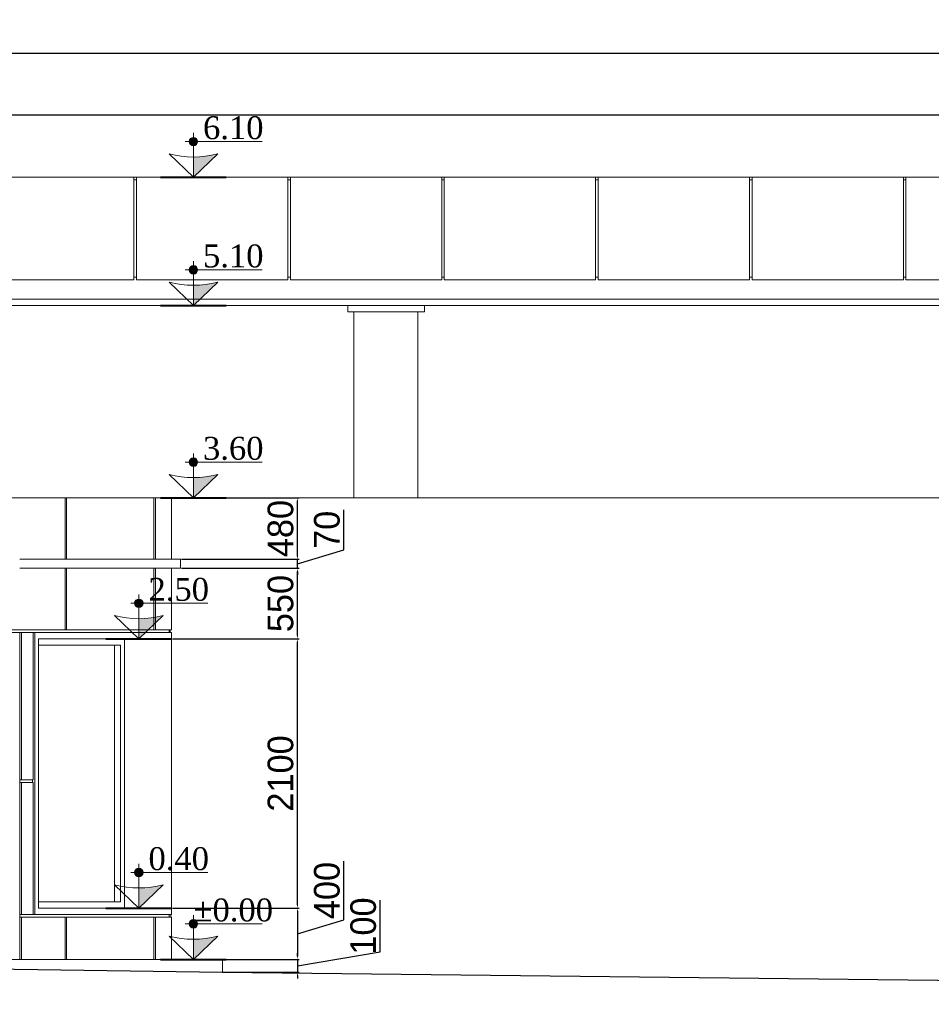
# Model space of a CAD drawing. Header units: feet. Extents: x 1820134 to 1866297, y 4865856 to 4906700.
# Tile 4 of 16: x 1828504 to 1835612, y 4866635 to 4874313. Entities that reach past the tile are written whole.
import ezdxf

# ---------------------------------------------------------------- set-up
doc = ezdxf.new("R2010")
doc.units = ezdxf.units.FT
doc.header["$MEASUREMENT"] = 0
doc.header["$PDMODE"] = 98
doc.header["$PDSIZE"] = 0.3
doc.dimstyles.new('ISO-25', dxfattribs={"dimscale": 15, "dimtxt": 20, "dimasz": 2.5, "dimexe": 1.25, "dimexo": 0.625, "dimgap": 3, "dimtad": 1, "dimdec": 0, "dimtxsty": 'Standard', "dimcen": 2.5, "dimadec": 0, "dimazin": 0, "dimtfac": 1, "dimtdec": 0, "dimtmove": 0, "dimatfit": 3, "dimfxl": 1.25, "dimarcsym": 0})

# ---------------------------------------------------------------- blocks, each defined once
blk = doc.blocks.new('A$C99034ce4')
at = {"color": 0, "linetype": 'Continuous', "lineweight": 0, "extrusion": (0, 1, 0)}
for p, q in [((-48358.2, 32925.8), (-47178.2, 32925.8)), ((-47178.2, 32125.8), (-47178.2, 32925.8)), ((-47158.2, 32925.8), (-47178.2, 32925.8)), ((-47178.2, 32905.8), (-47158.2, 32905.8)), ((-47158.2, 32925.8), (-47158.2, 32125.8)), ((-47158.2, 32925.8), (-45978.2, 32925.8)), ((-45978.2, 32125.8), (-45978.2, 32925.8)), ((-45958.2, 32925.8), (-45978.2, 32925.8)), ((-45978.2, 32905.8), (-45958.2, 32905.8)), ((-45958.2, 32925.8), (-45958.2, 32125.8)), ((-45958.2, 32925.8), (-44778.2, 32925.8)), ((-44778.2, 32125.8), (-44778.2, 32925.8)), ((-44778.2, 32925.8), (-44758.2, 32925.8)), ((-44778.2, 32905.8), (-44758.2, 32905.8)), ((-44758.2, 32125.8), (-44758.2, 32925.8)), ((-43578.2, 32925.8), (-44758.2, 32925.8)), ((-43578.2, 32925.8), (-43578.2, 32125.8)), ((-43578.2, 32925.8), (-43558.2, 32925.8)), ((-43558.2, 32905.8), (-43578.2, 32905.8)), ((-43558.2, 32125.8), (-43558.2, 32925.8)), ((-42378.2, 32925.8), (-43558.2, 32925.8)), ((-42378.2, 32925.8), (-42378.2, 32125.8)), ((-42378.2, 32925.8), (-42358.2, 32925.8)), ((-42358.2, 32905.8), (-42378.2, 32905.8)), ((-42358.2, 32125.8), (-42358.2, 32925.8)), ((-41178.2, 32925.8), (-42358.2, 32925.8)), ((-41178.2, 32925.8), (-41178.2, 32125.8)), ((-41158.2, 32925.8), (-41178.2, 32925.8)), ((-41158.2, 32905.8), (-41178.2, 32905.8)), ((-41158.2, 32925.8), (-41158.2, 32125.8)), ((-41158.2, 32925.8), (-39978.2, 32925.8)), ((-47178.2, 32125.8), (-48358.2, 32125.8)), ((-47158.2, 32145.8), (-47178.2, 32145.8)), ((-45978.2, 32125.8), (-47158.2, 32125.8)), ((-45958.2, 32145.8), (-45978.2, 32145.8)), ((-44778.2, 32125.8), (-45958.2, 32125.8)), ((-44758.2, 32145.8), (-44778.2, 32145.8)), ((-44758.2, 32125.8), (-43578.2, 32125.8)), ((-43578.2, 32145.8), (-43558.2, 32145.8)), ((-43558.2, 32125.8), (-42378.2, 32125.8)), ((-42378.2, 32145.8), (-42358.2, 32145.8)), ((-42358.2, 32125.8), (-41178.2, 32125.8)), ((-41158.2, 32145.8), (-41178.2, 32145.8)), ((-39978.2, 32125.8), (-41158.2, 32125.8)), ((-11368.2, 31975.8), (-52991.1, 31975.8)), ((-11368.2, 31975.8), (-52991.1, 31975.8)), ((-52991.1, 31925.8), (-11368.2, 31925.8)), ((-45510.8, 31925.8), (-45510.8, 31875.8)), ((-45510.8, 31875.8), (-44911.2, 31875.8)), ((-45462.7, 31875.8), (-45462.7, 30425.8)), ((-44963.1, 30425.8), (-44963.1, 31875.8)), ((-44911.2, 31925.8), (-44911.2, 31875.8)), ((-48395.6, 30425.8), (-47714.6, 30425.8)), ((-47714.6, 30425.8), (-47703.1, 30425.8)), ((-47714.6, 29945.8), (-47714.6, 30425.8)), ((-47703.1, 30425.8), (-47703.1, 29945.8)), ((-47703.1, 30425.8), (-47022.1, 30425.8)), ((-47022.1, 30425.8), (-47010.5, 30425.8)), ((-47022.1, 29945.8), (-47022.1, 30425.8)), ((-47010.5, 30425.8), (-47010.5, 29945.8)), ((-47010.5, 30425.8), (-46883.6, 30425.8)), ((-46883.6, 29945.8), (-46883.6, 30425.8)), ((-46883.6, 30425.8), (-40795.7, 30425.8)), ((-46813.4, 29945.8), (-48068.5, 29945.8)), ((-46813.4, 29875.8), (-46813.4, 29945.8)), ((-48068.5, 29875.8), (-46813.4, 29875.8)), ((-47714.6, 29395.8), (-47714.6, 29875.8)), ((-47703.1, 29875.8), (-47703.1, 29395.8)), ((-47022.1, 29395.8), (-47022.1, 29875.8)), ((-47010.5, 29875.8), (-47010.5, 29395.8)), ((-46883.6, 29395.8), (-46883.6, 29875.8)), ((-48066.6, 29375.8), (-49088.1, 29375.8)), ((-48395.6, 29395.8), (-47714.6, 29395.8)), ((-48066.6, 29375.8), (-48055.1, 29375.8)), ((-48066.6, 26825.8), (-48066.6, 29375.8)), ((-47962.8, 29375.8), (-48055.1, 29375.8)), ((-48055.1, 29375.8), (-48055.1, 28225.8)), ((-47962.8, 29375.8), (-47951.2, 29375.8)), ((-47962.8, 28225.8), (-47962.8, 29375.8)), ((-47951.2, 27175.8), (-47951.2, 29375.8)), ((-46883.6, 29375.8), (-47951.2, 29375.8)), ((-47703.1, 29395.8), (-47714.6, 29395.8)), ((-47703.1, 29395.8), (-47022.1, 29395.8)), ((-47010.5, 29395.8), (-47022.1, 29395.8)), ((-47010.5, 29395.8), (-46883.6, 29395.8)), ((-46903.6, 29375.8), (-46903.6, 29395.8)), ((-46896.7, 29375.8), (-46896.7, 29395.8)), ((-46895.3, 29375.8), (-46895.3, 29395.8)), ((-46883.6, 29325.8), (-46883.6, 29375.8)), ((-47922.4, 27225.8), (-47922.4, 29325.8)), ((-47922.4, 29325.8), (-46883.6, 29325.8)), ((-47922.4, 29275.8), (-47281.3, 29275.8)), ((-47330.3, 27275.8), (-47330.3, 29275.8)), ((-47281.3, 29275.8), (-47281.3, 27275.8)), ((-47252.5, 27225.8), (-47252.5, 29325.8)), ((-47252.5, 27225.8), (-47252.5, 29325.8)), ((-46883.6, 27225.8), (-46883.6, 29325.8)), ((-48055.1, 28225.8), (-48066.6, 28225.8)), ((-48066.6, 28205.8), (-48055.1, 28205.8)), ((-48055.1, 28225.8), (-47962.8, 28225.8)), ((-47962.8, 28205.8), (-48055.1, 28205.8)), ((-48055.1, 28205.8), (-48055.1, 27175.8)), ((-47967.6, 28205.8), (-47967.6, 28225.8)), ((-47962.8, 27175.8), (-47962.8, 28205.8)), ((-47281.3, 27275.8), (-47922.4, 27275.8)), ((-46883.6, 27225.8), (-47922.4, 27225.8)), ((-46883.6, 27175.8), (-46883.6, 27225.8)), ((-48055.1, 27175.8), (-48066.6, 27175.8)), ((-48066.6, 27155.8), (-48055.1, 27155.8)), ((-48055.1, 27175.8), (-47962.8, 27175.8)), ((-48055.1, 27155.8), (-48055.1, 26825.8)), ((-47714.6, 27155.8), (-48055.1, 27155.8)), ((-47951.2, 27175.8), (-47962.8, 27175.8)), ((-47951.2, 27175.8), (-46883.6, 27175.8)), ((-47714.6, 26825.8), (-47714.6, 27155.8)), ((-47714.6, 27155.8), (-47703.1, 27155.8)), ((-47703.1, 27155.8), (-47703.1, 26825.8)), ((-47022.1, 27155.8), (-47703.1, 27155.8)), ((-47022.1, 27155.8), (-47010.5, 27155.8)), ((-47022.1, 26825.8), (-47022.1, 27155.8)), ((-46883.6, 27155.8), (-47010.5, 27155.8)), ((-47010.5, 27155.8), (-47010.5, 26825.8)), ((-46903.6, 27155.8), (-46903.6, 27175.8)), ((-46888.9, 27175.8), (-46888.9, 27155.8)), ((-46883.6, 26825.8), (-46883.6, 27155.8)), ((-49313.7, 26825.8), (-46487.5, 26825.8)), ((-46487.5, 26725.8), (-46487.5, 26825.8))]:
    blk.add_line(p, q, dxfattribs=at)
at = {"lineweight": 30}
blk.add_lwpolyline([(-56192.9, 26825.8), (-53333.5, 26825.8), (-46487.5, 26725.8), (-24184.3, 26475.8), (-10274.6, 26475.8)], dxfattribs=at)
blk = doc.blocks.new('*D5333')
at = {"color": 0, "lineweight": -2, "transparency": 16777216}
for p, q in [((1823481, 4873090.1), (1823481, 4874062.8)), ((1865275.9, 4874050.3), (1823506, 4874050.3)), ((1865300.9, 4873091.1), (1865300.9, 4874062.8))]:
    blk.add_line(p, q, dxfattribs=at)
at = {"color": 0, "lineweight": 5, "transparency": 16777216}
for points in [[(1823506, 4874054.5), (1823506, 4874046.1), (1823481, 4874050.3)], [(1865275.9, 4874054.5), (1865275.9, 4874046.1), (1865300.9, 4874050.3)]]:
    blk.add_solid(points, dxfattribs=at)
at = {"layer": 'Defpoints', "color": 0, "lineweight": 5, "transparency": 16777216}
for p in [(1823481, 4874050.3), (1823481, 4873083.8), (1865300.9, 4873084.9)]:
    blk.add_point(p, dxfattribs=at)
at = {"color": 0, "lineweight": 5, "transparency": 16777216, "insert": (1844390.9, 4874181.7), "char_height": 200, "attachment_point": 5}
blk.add_mtext('41800', dxfattribs=at)
blk = doc.blocks.new('*D5338')
at = {"color": 0, "lineweight": -2, "transparency": 16777216}
for p, q in [((1827381, 4872390.5), (1827381, 4873584.3)), ((1865300.9, 4873091.1), (1865300.9, 4873584.3)), ((1827406, 4873571.8), (1865275.9, 4873571.8))]:
    blk.add_line(p, q, dxfattribs=at)
at = {"color": 0, "lineweight": 5, "transparency": 16777216}
for points in [[(1827406, 4873575.9), (1827406, 4873567.6), (1827381, 4873571.8)], [(1865275.9, 4873575.9), (1865275.9, 4873567.6), (1865300.9, 4873571.8)]]:
    blk.add_solid(points, dxfattribs=at)
at = {"layer": 'Defpoints', "color": 0, "lineweight": 5, "transparency": 16777216}
for p in [(1865300.9, 4873571.8), (1865300.9, 4873084.9), (1827381, 4872384.3)]:
    blk.add_point(p, dxfattribs=at)
at = {"color": 0, "lineweight": 5, "transparency": 16777216, "insert": (1846340.9, 4873703.3), "char_height": 200, "attachment_point": 5}
blk.add_mtext('37460', dxfattribs=at)
blk = doc.blocks.new('*D5339')
at = {"color": 0, "lineweight": -2, "transparency": 16777216}
for p, q in [((1831031.1, 4867293.4), (1831031.1, 4867751.1)), ((1829694.7, 4867384.9), (1830681.9, 4867384.9)), ((1830669.4, 4867359.9), (1830669.4, 4867009.9)), ((1830669.4, 4867184.9), (1831031.1, 4867293.4)), ((1830090.8, 4866984.9), (1830681.9, 4866984.9))]:
    blk.add_line(p, q, dxfattribs=at)
at = {"color": 0, "lineweight": 5, "transparency": 16777216}
for points in [[(1830665.2, 4867359.9), (1830673.5, 4867359.9), (1830669.4, 4867384.9)], [(1830665.2, 4867009.9), (1830673.5, 4867009.9), (1830669.4, 4866984.9)]]:
    blk.add_solid(points, dxfattribs=at)
at = {"layer": 'Defpoints', "color": 0, "lineweight": 5, "transparency": 16777216}
for p in [(1829688.5, 4867384.9), (1830084.5, 4866984.9), (1830669.4, 4866984.9)]:
    blk.add_point(p, dxfattribs=at)
at = {"color": 0, "lineweight": 5, "transparency": 16777216, "insert": (1830899.7, 4867522.2), "char_height": 200, "attachment_point": 5, "rotation": 90}
blk.add_mtext('400', dxfattribs=at)
blk = doc.blocks.new('*D5340')
at = {"color": 0, "lineweight": -2, "transparency": 16777216}
for p, q in [((1829694.7, 4869484.9), (1830681.9, 4869484.9)), ((1830669.4, 4867409.9), (1830669.4, 4869459.9)), ((1829694.7, 4867384.9), (1830681.9, 4867384.9))]:
    blk.add_line(p, q, dxfattribs=at)
at = {"color": 0, "lineweight": 5, "transparency": 16777216}
for points in [[(1830665.2, 4869459.9), (1830673.5, 4869459.9), (1830669.4, 4869484.9)], [(1830665.2, 4867409.9), (1830673.5, 4867409.9), (1830669.4, 4867384.9)]]:
    blk.add_solid(points, dxfattribs=at)
at = {"layer": 'Defpoints', "color": 0, "lineweight": 5, "transparency": 16777216}
for p in [(1829688.5, 4869484.9), (1830669.4, 4869484.9), (1829688.5, 4867384.9)]:
    blk.add_point(p, dxfattribs=at)
at = {"color": 0, "lineweight": 5, "transparency": 16777216, "insert": (1830538, 4868434.9), "char_height": 200, "attachment_point": 5, "rotation": 90}
blk.add_mtext('2100', dxfattribs=at)
blk = doc.blocks.new('*D5341')
at = {"color": 0, "lineweight": -2, "transparency": 16777216}
for p, q in [((1829764.9, 4870034.9), (1830681.9, 4870034.9)), ((1830669.4, 4869509.9), (1830669.4, 4870009.9)), ((1829694.7, 4869484.9), (1830681.9, 4869484.9))]:
    blk.add_line(p, q, dxfattribs=at)
at = {"color": 0, "lineweight": 5, "transparency": 16777216}
for points in [[(1830665.2, 4870009.9), (1830673.5, 4870009.9), (1830669.4, 4870034.9)], [(1830665.2, 4869509.9), (1830673.5, 4869509.9), (1830669.4, 4869484.9)]]:
    blk.add_solid(points, dxfattribs=at)
at = {"layer": 'Defpoints', "color": 0, "lineweight": 5, "transparency": 16777216}
for p in [(1829758.6, 4870034.9), (1830669.4, 4870034.9), (1829688.5, 4869484.9)]:
    blk.add_point(p, dxfattribs=at)
at = {"color": 0, "lineweight": 5, "transparency": 16777216, "insert": (1830538, 4869759.9), "char_height": 200, "attachment_point": 5, "rotation": 90}
blk.add_mtext('550', dxfattribs=at)
blk = doc.blocks.new('*D5342')
at = {"color": 0, "lineweight": -2, "transparency": 16777216}
for p, q in [((1831031.5, 4870178.5), (1831031.5, 4870490.9)), ((1830669.4, 4870069.9), (1831031.5, 4870178.5)), ((1830669.4, 4870129.9), (1830669.4, 4870154.9)), ((1829764.9, 4870104.9), (1830681.9, 4870104.9)), ((1830669.4, 4870034.9), (1830669.4, 4870104.9)), ((1830669.4, 4870034.9), (1830669.4, 4870104.9)), ((1829764.9, 4870034.9), (1830681.9, 4870034.9)), ((1830669.4, 4870009.9), (1830669.4, 4869984.9))]:
    blk.add_line(p, q, dxfattribs=at)
at = {"color": 0, "lineweight": 5, "transparency": 16777216}
for points in [[(1830665.2, 4870129.9), (1830673.5, 4870129.9), (1830669.4, 4870104.9)], [(1830665.2, 4870009.9), (1830673.5, 4870009.9), (1830669.4, 4870034.9)]]:
    blk.add_solid(points, dxfattribs=at)
at = {"layer": 'Defpoints', "color": 0, "lineweight": 5, "transparency": 16777216}
for p in [(1829758.6, 4870104.9), (1830669.4, 4870104.9), (1829758.6, 4870034.9)]:
    blk.add_point(p, dxfattribs=at)
at = {"color": 0, "lineweight": 5, "transparency": 16777216, "insert": (1830899.9, 4870334.7), "char_height": 200, "attachment_point": 5, "rotation": 90}
blk.add_mtext('70', dxfattribs=at)
blk = doc.blocks.new('*D5343')
at = {"color": 0, "lineweight": -2, "transparency": 16777216}
for p, q in [((1829694.7, 4870584.9), (1830681.9, 4870584.9)), ((1830669.4, 4870129.9), (1830669.4, 4870559.9)), ((1829764.9, 4870104.9), (1830681.9, 4870104.9))]:
    blk.add_line(p, q, dxfattribs=at)
at = {"color": 0, "lineweight": 5, "transparency": 16777216}
for points in [[(1830665.2, 4870559.9), (1830673.5, 4870559.9), (1830669.4, 4870584.9)], [(1830665.2, 4870129.9), (1830673.5, 4870129.9), (1830669.4, 4870104.9)]]:
    blk.add_solid(points, dxfattribs=at)
at = {"layer": 'Defpoints', "color": 0, "lineweight": 5, "transparency": 16777216}
for p in [(1829688.5, 4870584.9), (1830669.4, 4870584.9), (1829758.6, 4870104.9)]:
    blk.add_point(p, dxfattribs=at)
at = {"color": 0, "lineweight": 5, "transparency": 16777216, "insert": (1830538, 4870344.9), "char_height": 200, "attachment_point": 5, "rotation": 90}
blk.add_mtext('480', dxfattribs=at)
blk = doc.blocks.new('*D5344')
at = {"color": 0, "lineweight": -2, "transparency": 16777216}
for p, q in [((1831314.2, 4867043.4), (1831314.2, 4867447)), ((1830090.8, 4866984.9), (1830681.9, 4866984.9)), ((1830669.4, 4866934.9), (1831314.2, 4867043.4)), ((1830669.4, 4867009.9), (1830669.4, 4867034.9)), ((1830669.4, 4866984.9), (1830669.4, 4866884.9)), ((1830669.4, 4866984.9), (1830669.4, 4866884.9)), ((1830090.8, 4866884.9), (1830681.9, 4866884.9)), ((1830669.4, 4866859.9), (1830669.4, 4866834.9))]:
    blk.add_line(p, q, dxfattribs=at)
at = {"color": 0, "lineweight": 5, "transparency": 16777216}
for points in [[(1830665.2, 4867009.9), (1830673.5, 4867009.9), (1830669.4, 4866984.9)], [(1830665.2, 4866859.9), (1830673.5, 4866859.9), (1830669.4, 4866884.9)]]:
    blk.add_solid(points, dxfattribs=at)
at = {"layer": 'Defpoints', "color": 0, "lineweight": 5, "transparency": 16777216}
for p in [(1830084.5, 4866984.9), (1830084.5, 4866884.9), (1830669.4, 4866884.9)]:
    blk.add_point(p, dxfattribs=at)
at = {"color": 0, "lineweight": 5, "transparency": 16777216, "insert": (1831182.8, 4867245.2), "char_height": 200, "attachment_point": 5, "rotation": 90}
blk.add_mtext('100', dxfattribs=at)

msp = doc.modelspace()

# ---------------------------------------------------------------- hatches: boundary and pattern name
for points in [[(1829857.6, 4873395.4, 0.414214), (1829824.5, 4873362.3), (1829857.6, 4873362.3)], [(1829857.6, 4873362.3), (1829824.5, 4873362.3, 0.414214), (1829857.6, 4873329.2)], [(1829857.6, 4873395.4), (1829857.6, 4873362.3), (1829890.7, 4873362.3, 0.414214)], [(1829890.7, 4873362.3), (1829857.6, 4873362.3), (1829857.6, 4873329.2, 0.414214)], [(1830047.3, 4873266.3, -0.063683), (1829857.6, 4873242), (1829857.6, 4873084.9)], [(1829857.6, 4872395.4, 0.414214), (1829824.5, 4872362.3), (1829857.6, 4872362.3)], [(1829857.6, 4872362.3), (1829824.5, 4872362.3, 0.414214), (1829857.6, 4872329.2)], [(1829857.6, 4872395.4), (1829857.6, 4872362.3), (1829890.7, 4872362.3, 0.414214)], [(1829890.7, 4872362.3), (1829857.6, 4872362.3), (1829857.6, 4872329.2, 0.414214)], [(1830047.3, 4872266.3, -0.063683), (1829857.6, 4872242), (1829857.6, 4872084.9)], [(1829857.6, 4870895.4, 0.414214), (1829824.5, 4870862.3), (1829857.6, 4870862.3)], [(1829857.6, 4870895.4), (1829857.6, 4870862.3), (1829890.7, 4870862.3, 0.414214)], [(1829857.6, 4870862.3), (1829824.5, 4870862.3, 0.414214), (1829857.6, 4870829.2)], [(1829890.7, 4870862.3), (1829857.6, 4870862.3), (1829857.6, 4870829.2, 0.414214)], [(1830047.3, 4870766.3, -0.063683), (1829857.6, 4870742), (1829857.6, 4870584.9)], [(1829432.3, 4869795.4, 0.414214), (1829399.2, 4869762.3), (1829432.3, 4869762.3)], [(1829432.3, 4869762.3), (1829399.2, 4869762.3, 0.414214), (1829432.3, 4869729.2)], [(1829432.3, 4869795.4), (1829432.3, 4869762.3), (1829465.4, 4869762.3, 0.414214)], [(1829465.4, 4869762.3), (1829432.3, 4869762.3), (1829432.3, 4869729.2, 0.414214)], [(1829622, 4869666.3, -0.063683), (1829432.3, 4869642), (1829432.3, 4869484.9)], [(1829432.3, 4867695.4, 0.414214), (1829399.2, 4867662.3), (1829432.3, 4867662.3)], [(1829432.3, 4867695.4), (1829432.3, 4867662.3), (1829465.4, 4867662.3, 0.414214)], [(1829432.3, 4867662.3), (1829399.2, 4867662.3, 0.414214), (1829432.3, 4867629.2)], [(1829465.4, 4867662.3), (1829432.3, 4867662.3), (1829432.3, 4867629.2, 0.414214)], [(1829622, 4867566.3, -0.063683), (1829432.3, 4867542), (1829432.3, 4867384.9)], [(1829857.6, 4867295.4, 0.414214), (1829824.5, 4867262.3), (1829857.6, 4867262.3)], [(1829857.6, 4867295.4), (1829857.6, 4867262.3), (1829890.7, 4867262.3, 0.414214)], [(1829857.6, 4867262.3), (1829824.5, 4867262.3, 0.414214), (1829857.6, 4867229.2)], [(1829890.7, 4867262.3), (1829857.6, 4867262.3), (1829857.6, 4867229.2, 0.414214)], [(1830047.3, 4867166.3, -0.063683), (1829857.6, 4867142), (1829857.6, 4866984.9)]]:
    msp.add_hatch(color=1).paths.add_polyline_path(points)

# ---------------------------------------------------------------- linework, layer by layer
at = {"lineweight": 9}
for points in [[(1829857.6, 4873084.9), (1829857.6, 4873429.5)], [(1829794.6, 4873362.3), (1830395.4, 4873362.3)], [(1829794.6, 4872362.3), (1830395.4, 4872362.3)], [(1829857.6, 4872084.9), (1829857.6, 4872429.5)], [(1829857.6, 4870584.9), (1829857.6, 4870929.5)], [(1829794.6, 4870862.3), (1830395.4, 4870862.3)], [(1829432.3, 4869484.9), (1829432.3, 4869829.5)], [(1829369.3, 4869762.3), (1829970.2, 4869762.3)], [(1829432.3, 4867384.9), (1829432.3, 4867729.5)], [(1829369.3, 4867662.3), (1829970.2, 4867662.3)], [(1829857.6, 4866984.9), (1829857.6, 4867329.5)], [(1829794.6, 4867262.3), (1830395.4, 4867262.3)]]:
    msp.add_lwpolyline(points, dxfattribs=at)
for points in [[(1830047.3, 4873266.3), (1829857.6, 4873084.9), (1829667.9, 4873266.3, 0.127885)], [(1830047.3, 4872266.3), (1829857.6, 4872084.9), (1829667.9, 4872266.3, 0.127885)], [(1830047.3, 4870766.3), (1829857.6, 4870584.9), (1829667.9, 4870766.3, 0.127885)], [(1829622, 4869666.3), (1829432.3, 4869484.9), (1829242.6, 4869666.3, 0.127885)], [(1829622, 4867566.3), (1829432.3, 4867384.9), (1829242.6, 4867566.3, 0.127885)], [(1830047.3, 4867166.3), (1829857.6, 4866984.9), (1829667.9, 4867166.3, 0.127885)]]:
    msp.add_lwpolyline(points, format="xyb", close=True, dxfattribs=at)
at = {"lineweight": 40}
for points in [[(1829601.4, 4873084.9), (1830113.8, 4873084.9)], [(1829601.4, 4872084.9), (1830113.8, 4872084.9)], [(1829601.4, 4870584.9), (1830113.8, 4870584.9)], [(1829176.1, 4869484.9), (1829688.5, 4869484.9)], [(1829176.1, 4867384.9), (1829688.5, 4867384.9)], [(1829601.4, 4866984.9), (1830113.8, 4866984.9)]]:
    msp.add_lwpolyline(points, dxfattribs=at)
at = {"lineweight": 9}
for centre in [(1829857.6, 4873362.3), (1829857.6, 4872362.3), (1829857.6, 4870862.3), (1829432.3, 4869762.3), (1829432.3, 4867662.3), (1829857.6, 4867262.3)]:
    msp.add_circle(centre, 33.1, dxfattribs=at)

# ---------------------------------------------------------------- block references
msp.add_blockref('A$C99034ce4', (1876572.1, 4840159))

# ---------------------------------------------------------------- texts
at = {"lineweight": 9, "char_height": 178.498, "width": 401.685, "attachment_point": 2}
for s, insert in [('{\\fTimes New Roman|b0|i0|c0|p18;6.10}', (1830168.9, 4873560)), ('{\\fTimes New Roman|b0|i0|c0|p18;5.10}', (1830168.9, 4872560)), ('{\\fTimes New Roman|b0|i0|c0|p18;3.60}', (1830168.9, 4871060)), ('{\\fTimes New Roman|b0|i0|c0|p18;2.50}', (1829743.6, 4869960)), ('{\\fTimes New Roman|b0|i0|c0|p18;0.40}', (1829743.6, 4867860)), ('{\\fTimes New Roman|b0|i0|c0|p18;%%P0.00}', (1830168.9, 4867460))]:
    msp.add_mtext(s, dxfattribs=dict(at, insert=insert))

# ---------------------------------------------------------------- dimensions: what is measured, and where the dimension line sits
at = {"color": 1, "lineweight": 5}
for base, p1, p2, text, picture, middle in [((1823481, 4874050.3), (1865300.9, 4873084.9), (1823481, 4873083.8), '41800', '*D5333', (1844390.9, 4874181.7)), ((1865300.9, 4873571.8), (1827381, 4872384.3), (1865300.9, 4873084.9), '37460', '*D5338', (1846340.9, 4873703.3))]:
    dim = msp.add_linear_dim(base=base, p1=p1, p2=p2, text=text, dimstyle='ISO-25', override={"dimscale": 10, "dimtmove": 1}, dxfattribs=at)
    dim.commit()
    dim.dimension.update_dxf_attribs({"geometry": picture, "text_midpoint": middle})
for base, p1, p2, picture, middle in [((1830669.4, 4870584.9), (1829758.6, 4870104.9), (1829688.5, 4870584.9), '*D5343', (1830538, 4870344.9)), ((1830669.4, 4870104.9), (1829758.6, 4870034.9), (1829758.6, 4870104.9), '*D5342', (1830899.9, 4870208.5)), ((1830669.4, 4870034.9), (1829688.5, 4869484.9), (1829758.6, 4870034.9), '*D5341', (1830538, 4869759.9)), ((1830669.4, 4869484.9), (1829688.5, 4867384.9), (1829688.5, 4869484.9), '*D5340', (1830538, 4868434.9)), ((1830669.4, 4866984.9), (1829688.5, 4867384.9), (1830084.5, 4866984.9), '*D5339', (1830899.7, 4867323.4))]:
    dim = msp.add_linear_dim(base=base, p1=p1, p2=p2, angle=90, dimstyle='ISO-25', override={"dimscale": 10, "dimtmove": 1}, dxfattribs=at)
    dim.commit()
    dim.dimension.update_dxf_attribs({"geometry": picture, "text_midpoint": middle})
dim = msp.add_linear_dim(base=(1830669.4, 4866884.9), p1=(1830084.5, 4866984.9), p2=(1830084.5, 4866884.9), angle=90, dimstyle='ISO-25', override={"dimscale": 10, "dimtmove": 1}, dxfattribs=at)
dim.commit()
dim.dimension.update_dxf_attribs({"geometry": '*D5344', "text_midpoint": (1831314.2, 4867073.4), "dimtype": 160})

doc.saveas('drawing.dxf')
